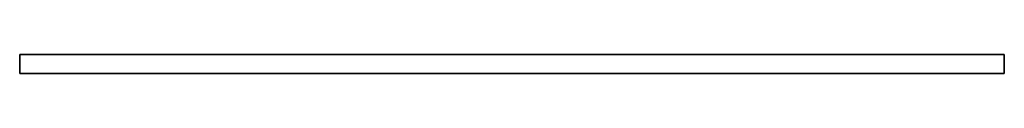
# Model space of a CAD drawing. Header units: millimetres. Extents: x 0 to 2500, y 0 to 48.
import ezdxf

# ---------------------------------------------------------------- set-up
doc = ezdxf.new("R2010")
doc.units = ezdxf.units.MM
doc.header["$LTSCALE"] = 10
doc.layers.add('--Boden1_BESCH_sich_laufhor_hilf', color=1, linetype='Continuous')
doc.layers.add('--Boden1_BESCH_sich_laufhor_hilf_wnz', color=1, linetype='Continuous')

msp = doc.modelspace()

# ---------------------------------------------------------------- linework, layer by layer
at = {"layer": '--Boden1_BESCH_sich_laufhor_hilf_wnz'}
msp.add_polyline3d([(0, 0, 0), (0, 0, 0), (0, 0, 0), (0, 0, 0), (0, 0, 0), (0, 0, 0), (0, 48.5, 0), (0, 48.5, 33), (0, 0, 33), (0, 48.5, 33), (2500, 48.5, 33), (2500, 0, 33), (2500, 48.5, 33), (2500, 48.5, 0), (2500, 0, 0), (2500, 48.5, 0), (0, 48.5, 0), (0, 0, 0), (0, 0, 33), (2500, 0, 33), (2500, 0, 0), (0, 0, 0)], dxfattribs=at)

# ---------------------------------------------------------------- meshes
at = {"layer": '--Boden1_BESCH_sich_laufhor_hilf'}
mesh = msp.add_polymesh((6, 3), dxfattribs=at)
for k, corner in enumerate([(2500, 0), (2500, 48.5), (2500, 48.5), (0, 0), (0, 48.5), (0, 48.5), (0, 0, 33), (0, 48.5, 33), (0, 48.5), (2500, 0, 33), (2500, 48.5, 33), (2500, 48.5), (2500, 0, 33), (2500, 0, 33), (2500, 0), (0, 0, 33), (0, 0, 33), (0, 0)]):
    mesh.set_mesh_vertex(divmod(k, 3), corner)

doc.saveas('drawing.dxf')
